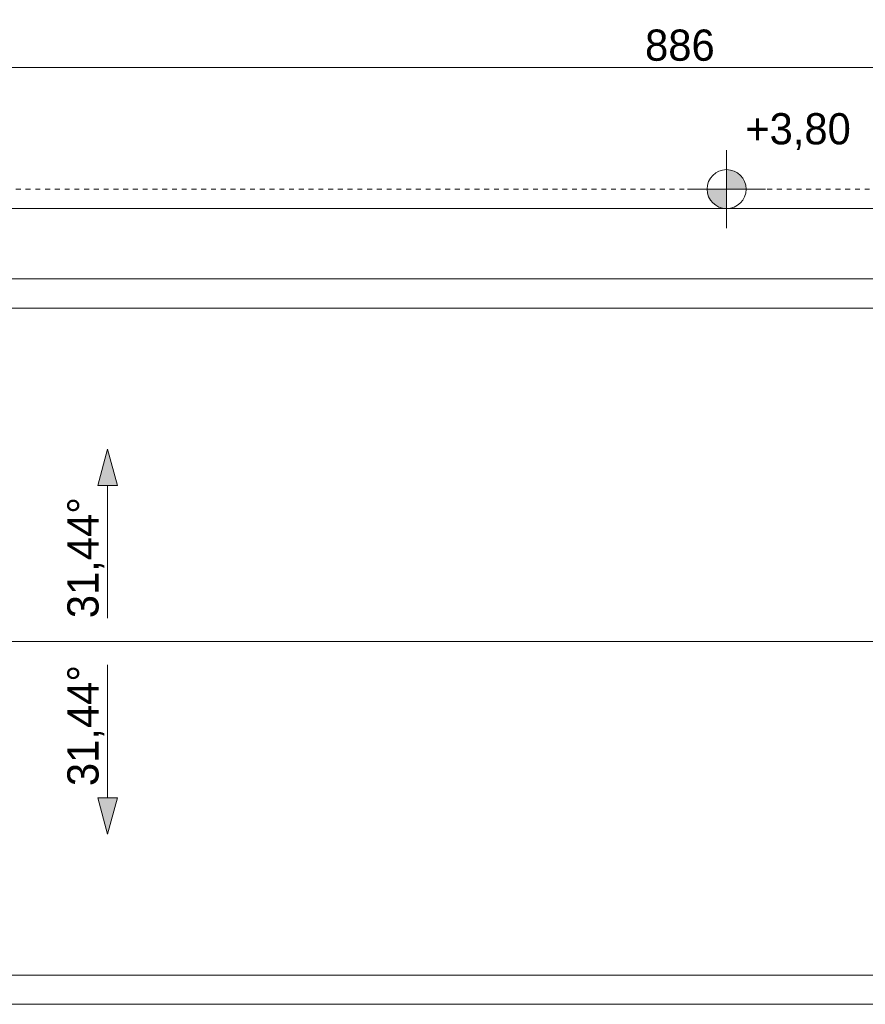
# Model space of a CAD drawing. Extents: x -547885 to -186295, y -25370 to 156194.
# Tile 191 of 256: x -506029 to -501696, y 69248 to 74297. Entities that reach past the tile are written whole.
import ezdxf

# ---------------------------------------------------------------- set-up
doc = ezdxf.new("R2010")
doc.units = 0
doc.header["$MEASUREMENT"] = 0
doc.linetypes.add('Hidden Line', pattern=[50, 25, -25])
for name, color, linetype, lineweight in [('0_Nr_Pióra__21', 7, 'Continuous', 9), ('INWENT DACH_Nr_Pióra__21', 7, 'Continuous', 9), ('INWENT RURY SPUSTOWE_Nr_Pióra__21', 7, 'Continuous', 9), ('INWENT RZĘDNE_Nr_Pióra__21', 7, 'Continuous', 9), ('INWENT WYMIARY_Nr_Pióra__21', 7, 'Continuous', 9), ('INWENT.ŚCIANY_Nr_Pióra__21', 7, 'Continuous', 9)]:
    doc.layers.add(name, color=color, linetype=linetype, lineweight=lineweight)
doc.layers.add('Arch wykończenie_Nr_Pióra__3', color=7, linetype='Continuous', lineweight=18, true_color=0xff6600)
for name, color, linetype in [('INWENT DACH', 7, 'Continuous'), ('INWENT RZĘDNE', 7, 'Continuous'), ('INWENT WYMIARY', 7, 'Continuous')]:
    doc.layers.add(name, color=color, linetype=linetype)
doc.styles.add('GENERATED_STYLE_2', font='txt')
doc.styles.add('GENERATED_STYLE_4', font='txt')
doc.dimstyles.new('GENERATED_STYLE__5', dxfattribs={"dimtxt": 160.000002, "dimasz": 114, "dimexe": 0.18, "dimexo": 0, "dimgap": 0.09, "dimtad": 1, "dimtih": 1, "dimtoh": 1, "dimdec": 0, "dimlfac": 0.1, "dimzin": 0, "dimdsep": 46, "dimtxsty": 'GENERATED_STYLE_2', "dimblk": 'ARROWHEAD_2', "dimblk1": 'ARROWHEAD_2', "dimblk2": 'ARROWHEAD_2', "dimcen": 0.09, "dimclrd": 7, "dimclre": 7, "dimclrt": 7, "dimazin": 0, "dimtfac": 1, "dimtdec": 4, "dimtmove": 0, "dimatfit": 3, "dimfxl": 0, "dimtolj": 1, "dimtzin": 0, "dimarcsym": 0})

# ---------------------------------------------------------------- blocks, each defined once
blk = doc.blocks.new('Linia_10', base_point=(-505578.3, 71227.6))
at = {"layer": 'INWENT DACH_Nr_Pióra__21', "linetype": 'Continuous'}
blk.add_hatch(color=256, dxfattribs=at).paths.add_polyline_path([(-505578.3, 72094.9), (-505528.3, 71908.3), (-505628.3, 71908.3)], flags=0)
for p, q in [((-505578.3, 72094.9), (-505628.3, 71908.3)), ((-505578.3, 72094.9), (-505528.3, 71908.3)), ((-505528.3, 71908.3), (-505628.3, 71908.3)), ((-505578.3, 71227.6), (-505578.3, 71908.3))]:
    blk.add_line(p, q, dxfattribs=at)
blk = doc.blocks.new('Linia_11', base_point=(-505578.3, 70987.6))
at = {"layer": 'INWENT DACH_Nr_Pióra__21', "linetype": 'Continuous'}
blk.add_hatch(color=256, dxfattribs=at).paths.add_polyline_path([(-505578.3, 70120.3), (-505628.3, 70306.9), (-505528.3, 70306.9)], flags=0)
for p, q in [((-505578.3, 70987.6), (-505578.3, 70306.9)), ((-505578.3, 70120.3), (-505628.3, 70306.9)), ((-505628.3, 70306.9), (-505528.3, 70306.9)), ((-505578.3, 70120.3), (-505528.3, 70306.9))]:
    blk.add_line(p, q, dxfattribs=at)
blk = doc.blocks.new('*D782')
at = {"layer": 'INWENT WYMIARY_Nr_Pióra__21', "linetype": 'Continuous'}
for p, q in [((-506955, 74126.8), (-507041.6, 73976.8)), ((-506998.3, 73939.3), (-506998.3, 74164.3)), ((-498095, 74126.8), (-498181.6, 73976.8)), ((-498138.3, 73939.3), (-498138.3, 74164.3)), ((-507071.7, 74051.8), (-506998.3, 74051.8)), ((-506998.3, 74051.8), (-498138.3, 74051.8))]:
    blk.add_line(p, q, dxfattribs=at)
at = {"layer": 'INWENT WYMIARY_Nr_Pióra__21', "char_height": 160, "attachment_point": 7, "style": 'GENERATED_STYLE_2'}
for s, insert in [('{886}', (-502824.3, 74083.8)), ('{10}', (-498386.5, 74083.8))]:
    blk.add_mtext(s, dxfattribs=dict(at, insert=insert))
blk = doc.blocks.new('ARROWHEAD_2')
at = {"color": 0, "linetype": 'Continuous', "lineweight": 0}
for p, q in [((-0.378, -0.655), (0.378, 0.655)), ((0, 0), (-1, 0))]:
    blk.add_line(p, q, dxfattribs=at)
blk = doc.blocks.new('*D783')
at = {"layer": 'INWENT WYMIARY_Nr_Pióra__21', "linetype": 'Continuous'}
for p, q in [((-498095, 74126.8), (-498181.6, 73976.8)), ((-498138.3, 73939.3), (-498138.3, 74164.3)), ((-498081.6, 73976.8), (-497995, 74126.8)), ((-498038.3, 73939.3), (-498038.3, 74164.3)), ((-498138.3, 74051.8), (-498038.3, 74051.8)), ((-498038.3, 74051.8), (-497965, 74051.8))]:
    blk.add_line(p, q, dxfattribs=at)
at = {"layer": 'INWENT WYMIARY_Nr_Pióra__21', "char_height": 160, "attachment_point": 7, "style": 'GENERATED_STYLE_2'}
for s, insert in [('{886}', (-502824.3, 74083.8)), ('{10}', (-498386.5, 74083.8))]:
    blk.add_mtext(s, dxfattribs=dict(at, insert=insert))
blk = doc.blocks.new('Koty wysokościowe_35', base_point=(-502406.5, 73427.6))
at = {"layer": 'INWENT RZĘDNE_Nr_Pióra__21', "linetype": 'Continuous'}
for points in [[(-502406.5, 73427.6), (-502306.5, 73427.6), (-502314.1, 73465.9), (-502335.8, 73498.3), (-502368.3, 73520), (-502406.5, 73527.6)], [(-502406.5, 73427.6), (-502506.5, 73427.6), (-502498.9, 73389.4), (-502477.2, 73356.9), (-502444.8, 73335.2), (-502406.5, 73327.6)]]:
    blk.add_hatch(color=256, dxfattribs=at).paths.add_polyline_path(points, flags=0)
for p, q in [((-502406.5, 73227.6), (-502406.5, 73627.6)), ((-502606.5, 73427.6), (-502206.5, 73427.6))]:
    blk.add_line(p, q, dxfattribs=at)
blk.add_circle((-502406.5, 73427.6), 100, dxfattribs=at)
at = {"layer": 'INWENT RZĘDNE_Nr_Pióra__21', "insert": (-502311.2, 73627.6), "char_height": 160, "attachment_point": 7, "style": 'GENERATED_STYLE_4'}
blk.add_mtext('{+3,80}', dxfattribs=at)

msp = doc.modelspace()

# ---------------------------------------------------------------- linework, layer by layer
at = {"layer": 'Arch wykończenie_Nr_Pióra__3', "linetype": 'Continuous'}
msp.add_line((-506998.3, 73327.6), (-498138.3, 73327.6), dxfattribs=at)
at = {"layer": 'INWENT DACH_Nr_Pióra__21', "linetype": 'Continuous'}
for p, q in [((-498038.3, 72817.6), (-513118.3, 72817.6)), ((-498038.3, 71107.6), (-513118.3, 71107.6)), ((-513118.3, 69397.6), (-498038.3, 69397.6))]:
    msp.add_line(p, q, dxfattribs=at)
at = {"layer": 'INWENT RURY SPUSTOWE_Nr_Pióra__21', "linetype": 'Continuous'}
for p, q in [((-513118.3, 72967.6), (-498038.3, 72967.6)), ((-513118.3, 69247.6), (-498038.3, 69247.6))]:
    msp.add_line(p, q, dxfattribs=at)
at = {"layer": 'INWENT.ŚCIANY_Nr_Pióra__21', "linetype": 'Hidden Line'}
msp.add_line((-506898.3, 73427.6), (-498038.3, 73427.6), dxfattribs=at)

# ---------------------------------------------------------------- block references
at = {"layer": 'INWENT DACH', "linetype": 'Continuous'}
for name, p in [('Linia_10', (-505578.3, 71227.6)), ('Linia_11', (-505578.3, 70987.6))]:
    msp.add_blockref(name, p, dxfattribs=at)
at = {"layer": 'INWENT RZĘDNE'}
msp.add_blockref('Koty wysokościowe_35', (-502406.5, 73427.6), dxfattribs=at)

# ---------------------------------------------------------------- texts
at = {"layer": '0_Nr_Pióra__21', "linetype": 'Continuous', "char_height": 160, "rotation": 90, "style": 'GENERATED_STYLE_4'}
for insert, attachment_point in [((-505595, 71227.6), 7), ((-505595, 70987.6), 9)]:
    msp.add_mtext('{31,44°}', dxfattribs=dict(at, insert=insert, attachment_point=attachment_point))

# ---------------------------------------------------------------- dimensions: what is measured, and where the dimension line sits
at = {"layer": 'INWENT WYMIARY', "linetype": 'Continuous'}
for p1, p2, picture, middle in [((-506998.3, 73327.6), (-498138.3, 73327.6), '*D782', (-502642.2, 74163.8)), ((-498138.3, 73327.6), (-498038.3, 73853.2), '*D783', (-498265.1, 74163.8))]:
    dim = msp.add_linear_dim(base=(-506998.3, 74051.8), p1=p1, p2=p2, dimstyle='GENERATED_STYLE__5', dxfattribs=at)
    dim.commit()
    dim.dimension.update_dxf_attribs({"geometry": picture, "text_midpoint": middle})

doc.saveas('drawing.dxf')
